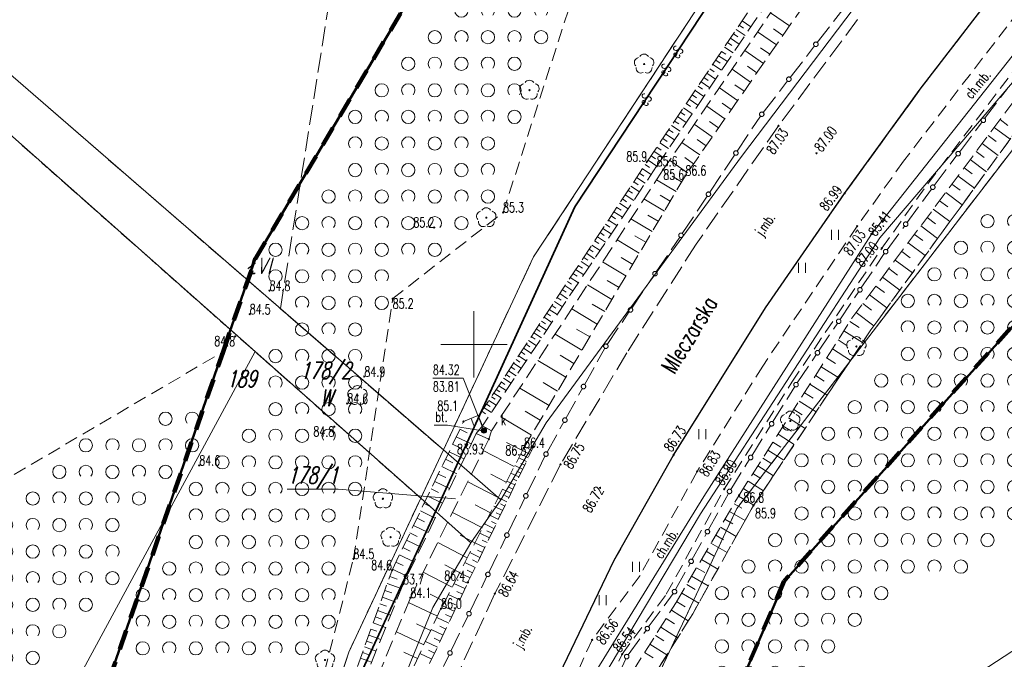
# Model space of a CAD drawing. Header units: metres. Extents: x 6593598 to 6594599, y 5883266 to 5884214.
# Tile 13 of 21: x 6594016 to 6594090, y 5883776 to 5883824. Entities that reach past the tile are written whole.
import ezdxf
from ezdxf.enums import TextEntityAlignment as Align

# ---------------------------------------------------------------- set-up
doc = ezdxf.new("R2010")
doc.units = ezdxf.units.M
doc.header["$MEASUREMENT"] = 0
for name, pattern in [('1', [0]), ('1_1', [0]), ('1_OTKC', [1.5, 1, -0.5]), ('1_OTKJ', [2, 1.5, -0.5]), ('1_OTKK', [0]), ('1_OTKU', [2, 1.5, -0.5]), ('1_OTRK', [1.75, 1.25, -0.5]), ('1_OTRKG', [1.75, 1.25, -0.5]), ('1_OTWM', [1, 0.5, -0.5]), ('1_OTZI', [1.5, 1, -0.5]), ('1_OTZK', [1.5, 1, -0.5]), ('1_OTZT', [1.5, 1, -0.5]), ('3_SUEP_A', [0]), ('3_SUGP', [0]), ('3_SUKP', [0]), ('3_SULO', [0]), ('4', [2.5, 1.5, -1]), ('GDE', [0]), ('GUK', [2, 1.5, -0.5])]:
    doc.linetypes.add(name, pattern=pattern)
doc.layers.get('0').update_dxf_attribs({"color": 250, "linetype": 'CONTINUOUS', "lineweight": 100})
for name, color, linetype, lineweight in [('BLOKADA_L_0', 7, '4', 100), ('Dzialki', 7, 'GDE', 18), ('Kontury', 3, 'GUK', 18), ('Numery_dzialek', 7, 'CONTINUOUS', 13), ('Numery_konturow', 3, 'CONTINUOUS', 13), ('OTK_E_T_0', 7, 'CONTINUOUS', 0), ('OTK_E_T_1', 7, 'CONTINUOUS', 0), ('OTK_E_T_3', 7, 'CONTINUOUS', 0), ('OTK_E_T_8', 7, 'CONTINUOUS', 25), ('OTK_L_0', 7, '1_OTKJ', 18), ('OTK_L_1', 7, '1_OTKK', 25), ('OTK_L_11', 7, 'CONTINUOUS', 18), ('OTK_L_2', 7, '1_OTKC', 18), ('OTK_L_4', 7, '1_OTKU', 18), ('OTR_L_1', 7, '1_OTRK', 18), ('OTR_T_0', 7, 'CONTINUOUS', 18), ('OTR_T_1', 7, 'CONTINUOUS', 18), ('OTW_L_3', 7, 'CONTINUOUS', 18), ('OTZ_L_1', 7, '1_OTZK', 18), ('OTZ_L_3', 7, '1_OTZT', 18), ('Podzial_sekcyjny_krzyze', 7, '1', 0), ('SUEP_E_T_0', 1, 'CONTINUOUS', 0), ('SUEP_L_0', 1, '3_SUEP_A', 18), ('SUL_L_1', 7, '3_SULO', 35), ('Zakres_eksportu', 7, 'CONTINUOUS', 50)]:
    doc.layers.add(name, color=color, linetype=linetype, lineweight=lineweight)
for name, color, linetype, lineweight, true_color in [('OTZ_T_0', 7, 'CONTINUOUS', 18, 0x008000), ('SUGP_L_0', 7, '3_SUGP', 18, 0xbfbf00), ('SUGR_T_0', 7, 'CONTINUOUS', 18, 0xbfbf00), ('SUK_E_T_5', 7, 'CONTINUOUS', 0, 0x803300), ('SUK_T_4', 7, 'CONTINUOUS', 18, 0x803300), ('SUKP_L_0', 7, '3_SUKP', 18, 0x803300), ('SUKR_T_0', 7, 'CONTINUOUS', 18, 0x803300)]:
    doc.layers.add(name, color=color, linetype=linetype, lineweight=lineweight, true_color=true_color)
doc.styles.get("Standard").update_dxf_attribs({"font": 'Simplex.SHX', "width": 0.75})

# ---------------------------------------------------------------- blocks, each defined once
blk = doc.blocks.new('2_OTRN')
at = {"linetype": 'Continuous'}
blk.add_circle((0, 0), 0.045, dxfattribs=at)
blk = doc.blocks.new('2_OTRS')
at = {"linetype": 'Continuous'}
blk.add_circle((0, 0), 0.045, dxfattribs=at)
blk = doc.blocks.new('2_OTZK')
at = {"linetype": 'Continuous'}
for centre in [(-1, 1), (1, -1)]:
    blk.add_circle(centre, 0.5, dxfattribs=at)
for centre, start, end in [((1, 1), 318.59038, 221.40962), ((-1, -1), 318.70311, 221.29689)]:
    blk.add_arc(centre, 0.5, start, end, dxfattribs=at)
blk = doc.blocks.new('2_OTZT')
at = {"linetype": 'Continuous'}
for p, q in [((-0.2625, -0.375), (-0.2625, 0.375)), ((0.2625, -0.375), (0.2625, 0.375))]:
    blk.add_line(p, q, dxfattribs=at)
blk = doc.blocks.new('2_OTZL')
at = {"linetype": 'Continuous'}
blk.add_circle((0, 0), 0.045, dxfattribs=at)
for centre, start, end in [((0, 0.375), 30.14012, 149.85988), ((-0.357, 0.116), 102.14447, 221.86002), ((0.357, 0.116), 318.13998, 77.85553), ((-0.22, -0.303), 174.14818, 293.85423), ((0.22, -0.303), 246.14577, 5.85182)]:
    blk.add_arc(centre, 0.375, start, end, dxfattribs=at)
blk = doc.blocks.new('4_SUPS')
at = {"linetype": 'Continuous'}
blk.add_circle((0, 0), 0.0625, dxfattribs=at)
blk = doc.blocks.new('4_SUKU')
at = {"linetype": 'Continuous'}
for radius in [0.2, 0.175, 0.15, 0.125, 0.1, 0.075, 0.05, 0.025, 0.00715]:
    blk.add_circle((0, 0), radius, dxfattribs=at)

msp = doc.modelspace()

# ---------------------------------------------------------------- linework, layer by layer
at = {"layer": 'BLOKADA_L_0', "linetype": '4'}
for p, q in [((6594167.12, 5883886.88), (6594073.37, 5883782.19)), ((6594033.53, 5883806.41), (6594066.34, 5883861.88)), ((6594031.111, 5883799.449), (6594033.53, 5883806.41)), ((6594007.74, 5883732.19), (6594031.111, 5883799.449)), ((6594073.37, 5883782.19), (6594054.62, 5883738.44))]:
    msp.add_line(p, q, dxfattribs=at)
at = {"layer": 'Dzialki'}
for p, q in [((6594047.7, 5883792.05), (6593985.34, 5883846.11)), ((6594070.15, 5883814.15), (6594088.93, 5883838.94)), ((6594070.48, 5883830.86), (6594054.49, 5883806.58)), ((6594033.52, 5883799.46), (6594003.96, 5883825.63)), ((6594091.83, 5883821.21), (6594080.57, 5883808.01)), ((6594069.81, 5883787.65), (6594091.65, 5883816.06)), ((6594055.44, 5883794.09), (6594070.15, 5883814.15)), ((6594080.57, 5883808.01), (6594067.07, 5883787.25)), ((6594054.49, 5883806.58), (6594047.7, 5883792.05)), ((6593984.65, 5883709.19), (6594033.52, 5883799.46)), ((6594033.52, 5883799.46), (6594046, 5883788.42)), ((6594052.02, 5883788.3), (6594055.44, 5883794.09)), ((6594047.7, 5883792.05), (6594046, 5883788.42)), ((6594052.02, 5883788.3), (6594047.7, 5883792.05)), ((6594046, 5883788.42), (6594040.58, 5883776.84)), ((6594049.78, 5883785.07), (6594046, 5883788.42)), ((6594049.78, 5883785.07), (6594052.02, 5883788.3)), ((6594067.07, 5883787.25), (6594058.71, 5883773.25)), ((6594059.41, 5883765.61), (6594069.81, 5883787.65)), ((6594046.91, 5883780.2), (6594049.78, 5883785.07)), ((6594040.98, 5883765.6), (6594046.91, 5883780.2)), ((6594040.58, 5883776.84), (6594027.47, 5883736.54))]:
    msp.add_line(p, q, dxfattribs=at)
at = {"layer": 'Kontury'}
for p, q in [((6594035.43, 5883802.69), (6594043.76, 5883855.03)), ((6594054.49, 5883806.58), (6594070.48, 5883830.86)), ((6594017.96, 5883817.83), (6594035.43, 5883802.69)), ((6594091.65, 5883816.06), (6594069.81, 5883787.65)), ((6594015.98, 5883814.98), (6594033.52, 5883799.46)), ((6594047.7, 5883792.05), (6594054.49, 5883806.58)), ((6594047.7, 5883792.05), (6594035.43, 5883802.69)), ((6594033.52, 5883799.46), (6594046, 5883788.42)), ((6594046, 5883788.42), (6594047.7, 5883792.05)), ((6594046, 5883788.42), (6594040.58, 5883776.84)), ((6594069.81, 5883787.65), (6594059.41, 5883765.61)), ((6594040.58, 5883776.84), (6594027.47, 5883736.54))]:
    msp.add_line(p, q, dxfattribs=at)
at = {"layer": 'Numery_dzialek', "linetype": 'Continuous'}
for p in [(6594035.945, 5883789.103), (6594048.62, 5883788.37)]:
    msp.add_line(p, (6594039.79, 5883789.103), dxfattribs=at)
at = {"layer": 'OTK_E_T_3', "linetype": 'Continuous', "lineweight": 0}
for p in [(6594047.012, 5883793.916), (6594050.504, 5883793.507)]:
    msp.add_line(p, (6594048.017, 5883793.92), dxfattribs=at)
at = {"layer": 'OTK_L_0', "linetype": '1_OTKJ'}
for p, q in [((6594083.62, 5883819.21), (6594089.82, 5883827.28)), ((6594078.9, 5883824.44), (6594072.94, 5883816.46)), ((6594077.92, 5883811.36), (6594083.62, 5883819.21)), ((6594072.94, 5883816.46), (6594066.73, 5883807.53)), ((6594071.95, 5883802.76), (6594077.92, 5883811.36)), ((6594066.73, 5883807.53), (6594061.52, 5883799.37)), ((6594065.03, 5883791.66), (6594071.95, 5883802.76)), ((6594061.52, 5883799.37), (6594056.52, 5883790.97)), ((6594060.57, 5883783.75), (6594065.03, 5883791.66)), ((6594056.52, 5883790.97), (6594051.58, 5883781.24)), ((6594055.76, 5883773.78), (6594060.57, 5883783.75)), ((6594051.58, 5883781.24), (6594046.56, 5883770.34))]:
    msp.add_line(p, q, dxfattribs=at)
at = {"layer": 'OTK_L_1', "linetype": '1_OTKK'}
for p, q in [((6594083.62, 5883819.21), (6594089.82, 5883827.28)), ((6594077.92, 5883811.36), (6594083.62, 5883819.21)), ((6594071.95, 5883802.76), (6594077.92, 5883811.36)), ((6594065.03, 5883791.66), (6594071.95, 5883802.76)), ((6594060.57, 5883783.75), (6594065.03, 5883791.66)), ((6594055.76, 5883773.78), (6594060.57, 5883783.75))]:
    msp.add_line(p, q, dxfattribs=at)
at = {"layer": 'OTK_L_11', "linetype": '1_OTKJ'}
for p, q in [((6594075.853, 5883822.716), (6594077.78, 5883825.208)), ((6594073.818, 5883820.085), (6594075.655, 5883822.46)), ((6594071.784, 5883817.454), (6594073.621, 5883819.83)), ((6594088.462, 5883816.99), (6594090.177, 5883819.258)), ((6594069.831, 5883814.55), (6594071.58, 5883817.17)), ((6594086.562, 5883814.478), (6594088.277, 5883816.746)), ((6594067.763, 5883811.451), (6594069.631, 5883814.249)), ((6594084.663, 5883811.966), (6594086.378, 5883814.234)), ((6594082.593, 5883809.143), (6594084.454, 5883811.685)), ((6594065.694, 5883808.351), (6594067.562, 5883811.15)), ((6594081.11, 5883807.117), (6594082.449, 5883808.946)), ((6594063.732, 5883805.454), (6594065.499, 5883808.061)), ((6594079.148, 5883804.219), (6594080.909, 5883806.831)), ((6594061.883, 5883802.727), (6594063.552, 5883805.189)), ((6594077.551, 5883801.85), (6594078.993, 5883803.989)), ((6594060.035, 5883800.001), (6594061.704, 5883802.462)), ((6594075.953, 5883799.48), (6594077.395, 5883801.62)), ((6594058.323, 5883796.949), (6594059.853, 5883799.703)), ((6594074.355, 5883797.111), (6594075.798, 5883799.25)), ((6594056.918, 5883794.419), (6594058.187, 5883796.703)), ((6594072.499, 5883794.144), (6594074.165, 5883796.817)), ((6594055.513, 5883791.889), (6594056.781, 5883794.173)), ((6594070.919, 5883791.609), (6594072.345, 5883793.898)), ((6594053.982, 5883788.741), (6594055.352, 5883791.578)), ((6594069.34, 5883789.074), (6594070.766, 5883791.363)), ((6594067.647, 5883786.011), (6594069.163, 5883788.772)), ((6594052.554, 5883785.785), (6594053.843, 5883788.454)), ((6594066.42, 5883783.775), (6594067.528, 5883785.794)), ((6594051.126, 5883782.829), (6594052.415, 5883785.498)), ((6594065.192, 5883781.539), (6594066.3, 5883783.558)), ((6594049.698, 5883779.872), (6594050.987, 5883782.541)), ((6594063.136, 5883778.708), (6594065.003, 5883781.245)), ((6594048.27, 5883776.916), (6594049.559, 5883779.585)), ((6594061.611, 5883776.637), (6594062.988, 5883778.507)), ((6594046.842, 5883773.959), (6594048.131, 5883776.629)), ((6594060.116, 5883773.476), (6594061.435, 5883776.337))]:
    msp.add_line(p, q, dxfattribs=at)
for centre in [(6594075.754, 5883822.588), (6594073.72, 5883819.957), (6594071.68, 5883817.32), (6594071.68, 5883817.32), (6594088.37, 5883816.868), (6594069.731, 5883814.4), (6594086.47, 5883814.356), (6594084.56, 5883811.83), (6594084.56, 5883811.83), (6594067.662, 5883811.3), (6594082.521, 5883809.045), (6594065.6, 5883808.21), (6594065.6, 5883808.21), (6594081.01, 5883806.98), (6594081.01, 5883806.98), (6594063.642, 5883805.321), (6594079.071, 5883804.104), (6594061.794, 5883802.595), (6594077.473, 5883801.735), (6594059.94, 5883799.86), (6594059.94, 5883799.86), (6594075.875, 5883799.365), (6594058.255, 5883796.826), (6594074.26, 5883796.97), (6594074.26, 5883796.97), (6594056.85, 5883794.296), (6594072.422, 5883794.021), (6594055.43, 5883791.74), (6594055.43, 5883791.74), (6594070.843, 5883791.486), (6594053.912, 5883788.598), (6594069.25, 5883788.93), (6594069.25, 5883788.93), (6594052.484, 5883785.641), (6594067.588, 5883785.902), (6594066.36, 5883783.666), (6594051.056, 5883782.685), (6594065.11, 5883781.39), (6594065.11, 5883781.39), (6594049.628, 5883779.729), (6594063.062, 5883778.608), (6594048.2, 5883776.772), (6594061.51, 5883776.5), (6594061.51, 5883776.5)]:
    msp.add_circle(centre, 0.17, dxfattribs=at)
at = {"layer": 'OTK_L_2', "linetype": '1_OTKC'}
for p, q in [((6594091.96, 5883826.29), (6594082.36, 5883813.79)), ((6594084.18, 5883812.09), (6594093.94, 5883824.9)), ((6594082.36, 5883813.79), (6594078.86, 5883808.89)), ((6594080.72, 5883807.23), (6594084.18, 5883812.09)), ((6594078.86, 5883808.89), (6594071.75, 5883798.37)), ((6594073.95, 5883797.16), (6594080.72, 5883807.23)), ((6594071.75, 5883798.37), (6594066.82, 5883790.44)), ((6594068.85, 5883789.09), (6594073.95, 5883797.16)), ((6594066.82, 5883790.44), (6594062.51, 5883782.61)), ((6594064.49, 5883781.2), (6594068.85, 5883789.09)), ((6594062.51, 5883782.61), (6594058.9, 5883777.76)), ((6594061.16, 5883776.68), (6594064.49, 5883781.2)), ((6594058.9, 5883777.76), (6594055.4, 5883770.05)), ((6594057.8, 5883769.34), (6594061.16, 5883776.68))]:
    msp.add_line(p, q, dxfattribs=at)
at = {"layer": 'OTK_L_4', "linetype": '1_OTKU'}
for p, q in [((6594050.18, 5883793.29), (6594050.64, 5883793.86)), ((6594050.64, 5883793.86), (6594051.33, 5883793.49)), ((6594051.13, 5883792.87), (6594050.18, 5883793.29)), ((6594051.33, 5883793.49), (6594051.13, 5883792.87))]:
    msp.add_line(p, q, dxfattribs=at)
at = {"layer": 'OTR_L_1', "linetype": '1_OTRKG'}
for p, q in [((6594063.05, 5883813.76), (6594072.78, 5883828.16)), ((6594078.47, 5883801.97), (6594096.67, 5883826.37)), ((6594074.93, 5883825.64), (6594065.93, 5883812.71)), ((6594050.41, 5883794.69), (6594063.05, 5883813.76)), ((6594065.93, 5883812.71), (6594053.77, 5883792.22)), ((6594069.97, 5883788.64), (6594078.47, 5883801.97)), ((6594043.84, 5883783.01), (6594049.22, 5883794.19)), ((6594049.55, 5883782.09), (6594054.49, 5883792.3)), ((6594053.77, 5883792.22), (6594047.52, 5883780.11)), ((6594065.23, 5883780.57), (6594069.97, 5883788.64)), ((6594039.45, 5883770.81), (6594043.84, 5883783.01)), ((6594044.43, 5883771.22), (6594049.55, 5883782.09)), ((6594061.01, 5883773.87), (6594065.23, 5883780.57)), ((6594047.52, 5883780.11), (6594042.77, 5883770.06))]:
    msp.add_line(p, q, dxfattribs=at)
at = {"layer": 'OTR_L_1', "linetype": '1_OTRK'}
for p, q in [((6594073.29, 5883827.5), (6594063.76, 5883813.4)), ((6594073.76, 5883827.02), (6594064.26, 5883813.15)), ((6594097.67, 5883825.42), (6594079.9, 5883801.1)), ((6594063.76, 5883813.4), (6594050.64, 5883793.86)), ((6594064.26, 5883813.15), (6594051.33, 5883793.49)), ((6594079.9, 5883801.1), (6594071.05, 5883787.86)), ((6594049.22, 5883794.19), (6594050.41, 5883794.69)), ((6594050.64, 5883793.86), (6594050.18, 5883793.29)), ((6594050.18, 5883793.29), (6594044.67, 5883781.95)), ((6594051.33, 5883793.49), (6594051.13, 5883792.87)), ((6594051.13, 5883792.87), (6594045.22, 5883780.93)), ((6594054.49, 5883792.3), (6594053.77, 5883792.22)), ((6594053.77, 5883792.22), (6594047.52, 5883780.11)), ((6594071.05, 5883787.86), (6594066.48, 5883779.73)), ((6594044.67, 5883781.95), (6594040.07, 5883770.59)), ((6594045.22, 5883780.93), (6594040.97, 5883770.68)), ((6594047.52, 5883780.11), (6594042.77, 5883770.06)), ((6594066.48, 5883779.73), (6594062.46, 5883773.33))]:
    msp.add_line(p, q, dxfattribs=at)
at = {"layer": 'OTR_L_1', "linetype": '1_1'}
for p, q in [((6594073.764, 5883823.964), (6594072.344, 5883824.953)), ((6594070.204, 5883824.348), (6594070.86, 5883823.904)), ((6594069.761, 5883823.692), (6594070.417, 5883823.249)), ((6594069.982, 5883824.02), (6594070.31, 5883823.798)), ((6594072.777, 5883822.547), (6594071.368, 5883823.528)), ((6594073.27, 5883823.255), (6594072.562, 5883823.747)), ((6594069.096, 5883822.708), (6594069.424, 5883822.487)), ((6594069.318, 5883823.036), (6594069.973, 5883822.593)), ((6594069.539, 5883823.364), (6594069.867, 5883823.142)), ((6594068.653, 5883822.053), (6594068.981, 5883821.831)), ((6594068.875, 5883822.381), (6594069.53, 5883821.938)), ((6594071.798, 5883821.141), (6594070.4, 5883822.114)), ((6594072.287, 5883821.843), (6594071.585, 5883822.331)), ((6594068.21, 5883821.397), (6594068.538, 5883821.176)), ((6594068.432, 5883821.725), (6594069.087, 5883821.282)), ((6594067.546, 5883820.414), (6594068.202, 5883819.971)), ((6594067.768, 5883820.742), (6594068.095, 5883820.521)), ((6594067.989, 5883821.07), (6594068.644, 5883820.627)), ((6594070.827, 5883819.745), (6594069.439, 5883820.711)), ((6594071.312, 5883820.442), (6594070.615, 5883820.927)), ((6594067.103, 5883819.759), (6594067.759, 5883819.316)), ((6594067.325, 5883820.087), (6594067.652, 5883819.865)), ((6594066.661, 5883819.104), (6594067.316, 5883818.661)), ((6594066.882, 5883819.431), (6594067.21, 5883819.21)), ((6594069.863, 5883818.36), (6594068.485, 5883819.319)), ((6594070.344, 5883819.051), (6594069.652, 5883819.532)), ((6594066.218, 5883818.449), (6594066.873, 5883818.006)), ((6594066.439, 5883818.776), (6594066.767, 5883818.555)), ((6594065.554, 5883817.466), (6594065.882, 5883817.245)), ((6594065.776, 5883817.794), (6594066.431, 5883817.351)), ((6594065.997, 5883818.121), (6594066.324, 5883817.9)), ((6594068.906, 5883816.985), (6594067.538, 5883817.937)), ((6594069.383, 5883817.671), (6594068.697, 5883818.149)), ((6594065.112, 5883816.811), (6594065.439, 5883816.59)), ((6594065.333, 5883817.139), (6594065.988, 5883816.696)), ((6594068.43, 5883816.301), (6594067.749, 5883816.775)), ((6594089.624, 5883816.924), (6594090.219, 5883816.48)), ((6594064.669, 5883816.157), (6594064.997, 5883815.935)), ((6594064.891, 5883816.484), (6594065.545, 5883816.042)), ((6594067.956, 5883815.62), (6594066.599, 5883816.565)), ((6594089.178, 5883816.326), (6594090.374, 5883815.435)), ((6594064.227, 5883815.502), (6594064.554, 5883815.281)), ((6594064.448, 5883815.829), (6594065.103, 5883815.387)), ((6594067.484, 5883814.942), (6594066.808, 5883815.412)), ((6594088.73, 5883815.726), (6594089.331, 5883815.278)), ((6594063.564, 5883814.52), (6594064.218, 5883814.078)), ((6594063.785, 5883814.847), (6594064.112, 5883814.626)), ((6594064.006, 5883815.175), (6594064.66, 5883814.732)), ((6594067.013, 5883814.266), (6594065.666, 5883815.203)), ((6594087.828, 5883814.515), (6594088.434, 5883814.063)), ((6594088.28, 5883815.122), (6594089.487, 5883814.221)), ((6594063.121, 5883813.866), (6594063.776, 5883813.423)), ((6594063.342, 5883814.193), (6594063.67, 5883813.972)), ((6594066.078, 5883812.922), (6594064.741, 5883813.852)), ((6594066.544, 5883813.593), (6594065.874, 5883814.06)), ((6594087.373, 5883813.906), (6594088.592, 5883812.996)), ((6594062.685, 5883813.21), (6594063.341, 5883812.776)), ((6594062.903, 5883813.538), (6594063.231, 5883813.32)), ((6594086.916, 5883813.293), (6594087.528, 5883812.836)), ((6594062.253, 5883812.558), (6594062.904, 5883812.126)), ((6594062.469, 5883812.883), (6594062.796, 5883812.667)), ((6594065.222, 5883811.516), (6594063.757, 5883812.385)), ((6594065.646, 5883812.232), (6594064.931, 5883812.657)), ((6594086.456, 5883812.677), (6594087.688, 5883811.759)), ((6594061.609, 5883811.586), (6594061.932, 5883811.372)), ((6594061.823, 5883811.909), (6594062.471, 5883811.48)), ((6594062.038, 5883812.233), (6594062.362, 5883812.018)), ((6594085.995, 5883812.058), (6594086.614, 5883811.597)), ((6594061.183, 5883810.943), (6594061.504, 5883810.731)), ((6594061.396, 5883811.264), (6594062.04, 5883810.838)), ((6594064.342, 5883810.035), (6594062.809, 5883810.945)), ((6594064.787, 5883810.784), (6594064.038, 5883811.229)), ((6594085.065, 5883810.812), (6594085.69, 5883810.345)), ((6594085.531, 5883811.436), (6594086.775, 5883810.509)), ((6594060.76, 5883810.304), (6594061.079, 5883810.093)), ((6594060.971, 5883810.623), (6594061.611, 5883810.199)), ((6594084.596, 5883810.184), (6594085.853, 5883809.247)), ((6594060.129, 5883809.353), (6594060.761, 5883808.934)), ((6594060.339, 5883809.669), (6594060.656, 5883809.459)), ((6594060.549, 5883809.986), (6594061.185, 5883809.565)), ((6594063.422, 5883808.484), (6594061.818, 5883809.436)), ((6594063.888, 5883809.268), (6594063.103, 5883809.734)), ((6594084.126, 5883809.552), (6594084.757, 5883809.082)), ((6594059.712, 5883808.724), (6594060.34, 5883808.307)), ((6594059.92, 5883809.038), (6594060.235, 5883808.829)), ((6594083.653, 5883808.918), (6594084.921, 5883807.972)), ((6594059.297, 5883808.098), (6594059.922, 5883807.684)), ((6594059.504, 5883808.41), (6594059.817, 5883808.203)), ((6594062.459, 5883806.861), (6594060.779, 5883807.858)), ((6594062.946, 5883807.682), (6594062.125, 5883808.169)), ((6594083.177, 5883808.281), (6594083.815, 5883807.805)), ((6594058.68, 5883807.166), (6594058.989, 5883806.961)), ((6594058.885, 5883807.476), (6594059.506, 5883807.064)), ((6594059.091, 5883807.786), (6594059.402, 5883807.58)), ((6594082.699, 5883807.64), (6594083.98, 5883806.685)), ((6594058.271, 5883806.55), (6594058.579, 5883806.346)), ((6594058.475, 5883806.858), (6594059.092, 5883806.448)), ((6594061.961, 5883806.021), (6594061.101, 5883806.531)), ((6594081.737, 5883806.349), (6594083.031, 5883805.384)), ((6594082.219, 5883806.996), (6594082.863, 5883806.516)), ((6594057.662, 5883805.632), (6594058.273, 5883805.227)), ((6594057.865, 5883805.937), (6594058.171, 5883805.734)), ((6594058.067, 5883806.243), (6594058.681, 5883805.836)), ((6594061.451, 5883805.162), (6594059.693, 5883806.206)), ((6594081.252, 5883805.699), (6594081.902, 5883805.214)), ((6594057.26, 5883805.024), (6594057.866, 5883804.622)), ((6594057.461, 5883805.328), (6594057.765, 5883805.126)), ((6594080.764, 5883805.046), (6594082.071, 5883804.071)), ((6594056.66, 5883804.12), (6594056.961, 5883803.921)), ((6594056.86, 5883804.421), (6594057.463, 5883804.021)), ((6594057.059, 5883804.722), (6594057.362, 5883804.522)), ((6594060.395, 5883803.384), (6594058.555, 5883804.476)), ((6594060.929, 5883804.283), (6594060.03, 5883804.817)), ((6594080.275, 5883804.389), (6594080.931, 5883803.9)), ((6594056.264, 5883803.522), (6594056.563, 5883803.324)), ((6594056.462, 5883803.82), (6594057.061, 5883803.423)), ((6594079.783, 5883803.73), (6594081.102, 5883802.745)), ((6594055.673, 5883802.631), (6594056.266, 5883802.238)), ((6594055.87, 5883802.927), (6594056.167, 5883802.73)), ((6594056.066, 5883803.224), (6594056.662, 5883802.829)), ((6594059.291, 5883801.523), (6594057.365, 5883802.666)), ((6594059.849, 5883802.464), (6594058.908, 5883803.023)), ((6594079.288, 5883803.067), (6594079.951, 5883802.572)), ((6594055.283, 5883802.041), (6594055.871, 5883801.651)), ((6594055.478, 5883802.336), (6594055.773, 5883802.14)), ((6594078.791, 5883802.4), (6594080.124, 5883801.406)), ((6594054.701, 5883801.163), (6594054.992, 5883800.97)), ((6594054.894, 5883801.455), (6594055.479, 5883801.067)), ((6594055.088, 5883801.748), (6594055.381, 5883801.553)), ((6594058.719, 5883800.56), (6594057.734, 5883801.144)), ((6594078.311, 5883801.72), (6594079.013, 5883801.272)), ((6594054.316, 5883800.583), (6594054.606, 5883800.39)), ((6594054.508, 5883800.873), (6594055.09, 5883800.487)), ((6594058.135, 5883799.574), (6594056.118, 5883800.771)), ((6594077.867, 5883801.025), (6594079.257, 5883800.139)), ((6594053.742, 5883799.718), (6594054.317, 5883799.337)), ((6594053.933, 5883800.005), (6594054.221, 5883799.814)), ((6594054.124, 5883800.293), (6594054.702, 5883799.91)), ((6594076.995, 5883799.657), (6594078.356, 5883798.79)), ((6594077.429, 5883800.337), (6594078.117, 5883799.899)), ((6594053.363, 5883799.145), (6594053.935, 5883798.767)), ((6594053.553, 5883799.431), (6594053.839, 5883799.241)), ((6594057.536, 5883798.566), (6594056.505, 5883799.178)), ((6594076.566, 5883798.984), (6594077.239, 5883798.555)), ((6594052.798, 5883798.293), (6594053.082, 5883798.106)), ((6594052.986, 5883798.577), (6594053.554, 5883798.2)), ((6594053.174, 5883798.861), (6594053.459, 5883798.672)), ((6594056.924, 5883797.535), (6594054.814, 5883798.787)), ((6594076.141, 5883798.318), (6594077.473, 5883797.469)), ((6594052.239, 5883797.449), (6594052.8, 5883797.077)), ((6594052.425, 5883797.73), (6594052.706, 5883797.543)), ((6594052.611, 5883798.011), (6594053.176, 5883797.637)), ((6594075.721, 5883797.66), (6594076.38, 5883797.24)), ((6594051.868, 5883796.89), (6594052.426, 5883796.52)), ((6594052.053, 5883797.169), (6594052.333, 5883796.984)), ((6594055.657, 5883795.4), (6594053.449, 5883796.711)), ((6594056.298, 5883796.48), (6594055.219, 5883797.121)), ((6594075.306, 5883797.008), (6594076.609, 5883796.177)), ((6594051.317, 5883796.058), (6594051.593, 5883795.875)), ((6594051.5, 5883796.335), (6594052.055, 5883795.967)), ((6594051.684, 5883796.612), (6594051.962, 5883796.428)), ((6594074.895, 5883796.363), (6594075.54, 5883795.952)), ((6594050.77, 5883795.234), (6594051.318, 5883794.87)), ((6594050.952, 5883795.508), (6594051.227, 5883795.326)), ((6594051.134, 5883795.783), (6594051.686, 5883795.417)), ((6594074.488, 5883795.725), (6594075.764, 5883794.912)), ((6594050.318, 5883794.652), (6594050.647, 5883793.87)), ((6594050.589, 5883794.96), (6594050.863, 5883794.779)), ((6594054.331, 5883793.166), (6594052.019, 5883794.538)), ((6594055.002, 5883794.296), (6594053.872, 5883794.967)), ((6594073.688, 5883794.47), (6594074.936, 5883793.674)), ((6594074.086, 5883795.094), (6594074.717, 5883794.692)), ((6594049.213, 5883794.175), (6594049.253, 5883794.156)), ((6594049.783, 5883794.427), (6594050.008, 5883793.891)), ((6594073.294, 5883793.852), (6594073.911, 5883793.459)), ((6594048.669, 5883793.046), (6594049.797, 5883792.503)), ((6594048.941, 5883793.61), (6594049.506, 5883793.338)), ((6594072.904, 5883793.241), (6594074.126, 5883792.462)), ((6594048.398, 5883792.483), (6594048.961, 5883792.212)), ((6594053.658, 5883792.003), (6594052.455, 5883792.624)), ((6594072.519, 5883792.637), (6594073.123, 5883792.251)), ((6594048.128, 5883791.921), (6594049.252, 5883791.38)), ((6594053.037, 5883790.8), (6594050.702, 5883792.005)), ((6594054.223, 5883791.748), (6594053.666, 5883792.018)), ((6594054.088, 5883791.469), (6594053.806, 5883791.606)), ((6594054.356, 5883792.024), (6594054.08, 5883792.158)), ((6594072.137, 5883792.039), (6594073.333, 5883791.276)), ((6594047.589, 5883790.8), (6594048.708, 5883790.261)), ((6594047.858, 5883791.36), (6594048.419, 5883791.09)), ((6594053.673, 5883790.611), (6594053.086, 5883790.895)), ((6594053.951, 5883791.187), (6594053.38, 5883791.464)), ((6594053.813, 5883790.901), (6594053.524, 5883791.041)), ((6594071.387, 5883790.862), (6594072.558, 5883790.115)), ((6594071.76, 5883791.447), (6594072.352, 5883791.07)), ((6594047.32, 5883790.241), (6594047.879, 5883789.972)), ((6594052.434, 5883789.632), (6594051.277, 5883790.229)), ((6594053.387, 5883790.021), (6594052.785, 5883790.312)), ((6594053.531, 5883790.318), (6594053.234, 5883790.462)), ((6594071.017, 5883790.283), (6594071.597, 5883789.913)), ((6594047.051, 5883789.683), (6594048.167, 5883789.147)), ((6594051.837, 5883788.474), (6594049.541, 5883789.659)), ((6594053.094, 5883789.415), (6594052.477, 5883789.714)), ((6594053.242, 5883789.72), (6594052.937, 5883789.868)), ((6594070.652, 5883789.71), (6594071.798, 5883788.979)), ((6594046.516, 5883788.571), (6594047.627, 5883788.036)), ((6594046.783, 5883789.127), (6594047.34, 5883788.859)), ((6594052.793, 5883788.794), (6594052.16, 5883789.1)), ((6594052.64, 5883788.477), (6594052.319, 5883788.632)), ((6594052.945, 5883789.106), (6594052.632, 5883789.258)), ((6594069.935, 5883788.581), (6594071.082, 5883787.908)), ((6594070.291, 5883789.143), (6594070.858, 5883788.781)), ((6594046.249, 5883788.017), (6594046.804, 5883787.75)), ((6594051.244, 5883787.326), (6594050.106, 5883787.914)), ((6594052.168, 5883787.502), (6594051.501, 5883787.824)), ((6594052.485, 5883788.156), (6594051.835, 5883788.47)), ((6594052.328, 5883787.831), (6594051.998, 5883787.99)), ((6594069.597, 5883788.004), (6594070.173, 5883787.665)), ((6594045.983, 5883787.463), (6594047.09, 5883786.93)), ((6594050.657, 5883786.188), (6594048.399, 5883787.353)), ((6594051.844, 5883786.83), (6594051.159, 5883787.161)), ((6594052.007, 5883787.168), (6594051.669, 5883787.332)), ((6594069.255, 5883787.422), (6594070.419, 5883786.738)), ((6594045.452, 5883786.359), (6594046.555, 5883785.829)), ((6594045.717, 5883786.911), (6594046.27, 5883786.645)), ((6594051.51, 5883786.142), (6594050.808, 5883786.481)), ((6594051.678, 5883786.488), (6594051.331, 5883786.656)), ((6594068.909, 5883786.834), (6594069.497, 5883786.489)), ((6594045.187, 5883785.809), (6594045.737, 5883785.544)), ((6594050.074, 5883785.059), (6594048.955, 5883785.637)), ((6594051.168, 5883785.435), (6594050.448, 5883785.784)), ((6594051.341, 5883785.791), (6594050.985, 5883785.963)), ((6594068.209, 5883785.641), (6594068.808, 5883785.289)), ((6594068.561, 5883786.24), (6594069.748, 5883785.543)), ((6594044.922, 5883785.26), (6594046.021, 5883784.731)), ((6594049.497, 5883783.94), (6594047.277, 5883785.085)), ((6594050.818, 5883784.71), (6594050.079, 5883785.068)), ((6594050.994, 5883785.075), (6594050.629, 5883785.251)), ((6594067.853, 5883785.036), (6594069.063, 5883784.326)), ((6594044.395, 5883784.164), (6594045.49, 5883783.637)), ((6594044.659, 5883784.711), (6594045.207, 5883784.447)), ((6594050.458, 5883783.966), (6594049.7, 5883784.333)), ((6594050.639, 5883784.341), (6594050.265, 5883784.522)), ((6594067.495, 5883784.426), (6594068.105, 5883784.067)), ((6594044.132, 5883783.618), (6594044.679, 5883783.355)), ((6594048.924, 5883782.83), (6594047.823, 5883783.398)), ((6594050.089, 5883783.203), (6594049.311, 5883783.58)), ((6594050.274, 5883783.587), (6594049.89, 5883783.773)), ((6594067.132, 5883783.809), (6594068.366, 5883783.085)), ((6594043.87, 5883783.073), (6594044.96, 5883782.548)), ((6594048.356, 5883781.729), (6594046.173, 5883782.856)), ((6594049.71, 5883782.42), (6594048.912, 5883782.806)), ((6594049.9, 5883782.814), (6594049.506, 5883783.005)), ((6594066.767, 5883783.186), (6594067.389, 5883782.821)), ((6594043.476, 5883781.999), (6594044.536, 5883781.618)), ((6594043.667, 5883782.529), (6594044.213, 5883782.332)), ((6594049.326, 5883781.614), (6594048.498, 5883782.004)), ((6594049.517, 5883782.021), (6594049.111, 5883782.212)), ((6594066.025, 5883781.923), (6594066.659, 5883781.551)), ((6594066.398, 5883782.558), (6594067.655, 5883781.82)), ((6594043.289, 5883781.48), (6594043.809, 5883781.293)), ((6594047.793, 5883780.638), (6594046.71, 5883781.196)), ((6594048.932, 5883780.778), (6594048.074, 5883781.183)), ((6594049.131, 5883781.2), (6594048.709, 5883781.398)), ((6594065.649, 5883781.283), (6594066.93, 5883780.53)), ((6594042.926, 5883780.471), (6594043.426, 5883780.291)), ((6594043.106, 5883780.97), (6594044.125, 5883780.604)), ((6594047.254, 5883779.546), (6594045.073, 5883780.577)), ((6594048.73, 5883780.349), (6594048.293, 5883780.555)), ((6594065.269, 5883780.636), (6594065.916, 5883780.256)), ((6594042.75, 5883779.981), (6594043.73, 5883779.628)), ((6594048.524, 5883779.912), (6594047.634, 5883780.331)), ((6594048.314, 5883779.467), (6594047.865, 5883779.679)), ((6594064.869, 5883779.998), (6594066.144, 5883779.195)), ((6594042.408, 5883779.029), (6594043.35, 5883778.69)), ((6594042.577, 5883779.5), (6594043.058, 5883779.327)), ((6594046.738, 5883778.456), (6594045.675, 5883778.959)), ((6594048.103, 5883779.018), (6594047.204, 5883779.441)), ((6594064.468, 5883779.36), (6594065.105, 5883778.958)), ((6594042.241, 5883778.567), (6594042.703, 5883778.401)), ((6594046.236, 5883777.393), (6594044.16, 5883778.374)), ((6594047.679, 5883778.118), (6594046.779, 5883778.542)), ((6594047.891, 5883778.568), (6594047.441, 5883778.78)), ((6594064.066, 5883778.722), (6594065.342, 5883777.918)), ((6594041.918, 5883777.669), (6594042.363, 5883777.509)), ((6594042.078, 5883778.114), (6594042.985, 5883777.788)), ((6594047.255, 5883777.218), (6594046.354, 5883777.643)), ((6594047.467, 5883777.668), (6594047.017, 5883777.88)), ((6594063.262, 5883777.445), (6594064.539, 5883776.64)), ((6594063.664, 5883778.084), (6594064.302, 5883777.682)), ((6594041.608, 5883776.806), (6594042.035, 5883776.652)), ((6594041.761, 5883777.233), (6594042.633, 5883776.92)), ((6594045.745, 5883776.355), (6594044.733, 5883776.833)), ((6594046.83, 5883776.316), (6594045.928, 5883776.741)), ((6594047.043, 5883776.767), (6594046.592, 5883776.98)), ((6594062.859, 5883776.806), (6594063.498, 5883776.403)), ((6594041.457, 5883776.387), (6594042.295, 5883776.085))]:
    msp.add_line(p, q, dxfattribs=at)
msp.add_point((6594054.49, 5883792.3), dxfattribs=at)
at = {"layer": 'OTW_L_3', "linetype": '1_OTWM'}
for p, q in [((6594017.963, 5883817.831), (6594035.435, 5883802.685)), ((6594033.549, 5883799.431), (6594015.983, 5883814.978)), ((6594035.435, 5883802.685), (6594047.7, 5883792.05)), ((6594046, 5883788.42), (6594033.549, 5883799.431)), ((6594047.7, 5883792.05), (6594046, 5883788.42))]:
    msp.add_line(p, q, dxfattribs=at)
at = {"layer": 'OTZ_L_1', "linetype": '1_OTZK'}
for p, q in [((6594066.34, 5883861.88), (6594033.53, 5883806.41)), ((6594052.2, 5883809.93), (6594059.98, 5883834.04)), ((6594079.9, 5883801.1), (6594097.67, 5883825.42)), ((6594043.89, 5883803.44), (6594052.2, 5883809.93)), ((6594033.53, 5883806.41), (6594031.111, 5883799.449)), ((6594040.93, 5883783.85), (6594043.89, 5883803.44)), ((6594071.05, 5883787.86), (6594079.9, 5883801.1)), ((6593930.02, 5883740.03), (6594031.111, 5883799.449)), ((6594066.48, 5883779.73), (6594071.05, 5883787.86)), ((6594036.88, 5883768.11), (6594040.93, 5883783.85)), ((6594062.46, 5883773.33), (6594066.48, 5883779.73))]:
    msp.add_line(p, q, dxfattribs=at)
at = {"layer": 'OTZ_L_3', "linetype": '1_OTZI'}
for p, q in [((6594083.62, 5883819.21), (6594089.82, 5883827.28)), ((6594091.96, 5883826.29), (6594082.36, 5883813.79)), ((6594077.92, 5883811.36), (6594083.62, 5883819.21)), ((6594082.36, 5883813.79), (6594078.86, 5883808.89)), ((6594071.95, 5883802.76), (6594077.92, 5883811.36)), ((6594078.86, 5883808.89), (6594071.75, 5883798.37)), ((6594065.03, 5883791.66), (6594071.95, 5883802.76)), ((6594071.75, 5883798.37), (6594066.82, 5883790.44)), ((6594060.57, 5883783.75), (6594065.03, 5883791.66)), ((6594066.82, 5883790.44), (6594062.51, 5883782.61)), ((6594055.76, 5883773.78), (6594060.57, 5883783.75)), ((6594062.51, 5883782.61), (6594058.9, 5883777.76)), ((6594058.9, 5883777.76), (6594055.4, 5883770.05))]:
    msp.add_line(p, q, dxfattribs=at)
at = {"layer": 'Podzial_sekcyjny_krzyze'}
for p, q in [((6594050, 5883797.5), (6594050, 5883802.5)), ((6594047.5, 5883800), (6594052.5, 5883800))]:
    msp.add_line(p, q, dxfattribs=at)
at = {"layer": 'SUEP_L_0', "linetype": '3_SUEP_A'}
for p, q in [((6594057.59, 5883810.36), (6594070.65, 5883830.13)), ((6594047.75, 5883788.83), (6594057.59, 5883810.36)), ((6594041.64, 5883775.55), (6594047.75, 5883788.83))]:
    msp.add_line(p, q, dxfattribs=at)
at = {"layer": 'SUGP_L_0', "linetype": '3_SUGP'}
for p, q in [((6594079.949, 5883808.305), (6594090.548, 5883821.689)), ((6594067.312, 5883788.559), (6594079.949, 5883808.305)), ((6594058.522, 5883774.329), (6594067.312, 5883788.559))]:
    msp.add_line(p, q, dxfattribs=at)
at = {"layer": 'SUKP_L_0', "linetype": '3_SUKP'}
msp.add_line((6594093.934, 5883779.116), (6594087.707, 5883775.042), dxfattribs=at)
at = {"layer": 'SUKR_T_0', "linetype": 'Continuous', "lineweight": 0}
for p in [(6594046.909, 5883797.452), (6594050.76, 5883793.52)]:
    msp.add_line(p, (6594049.189, 5883797.452), dxfattribs=at)
at = {"layer": 'SUL_L_1', "linetype": '3_SULO'}
for p, q in [((6594057.59, 5883810.36), (6594070.65, 5883830.13)), ((6594047.75, 5883788.83), (6594057.59, 5883810.36)), ((6594041.64, 5883775.55), (6594047.75, 5883788.83))]:
    msp.add_line(p, q, dxfattribs=at)
at = {"layer": 'Zakres_eksportu', "linetype": 'Continuous'}
for p, q in [((6594167.128, 5883886.874), (6594073.379, 5883782.185)), ((6594033.521, 5883806.414), (6594066.332, 5883861.886)), ((6594031.102, 5883799.452), (6594033.521, 5883806.414)), ((6594007.73, 5883732.193), (6594031.102, 5883799.452)), ((6594073.379, 5883782.185), (6594054.63, 5883738.437))]:
    msp.add_line(p, q, dxfattribs=at)

# ---------------------------------------------------------------- block references
at = {"layer": 'OTR_T_0'}
for p in [(6594072.94, 5883816.46), (6594075.8, 5883814.38), (6594077.92, 5883811.36), (6594078.86, 5883808.89), (6594080.72, 5883807.23), (6594051.13, 5883792.87), (6594065.03, 5883791.66), (6594056.52, 5883790.97), (6594066.82, 5883790.44), (6594059.5, 5883789.2), (6594068.85, 5883789.09), (6594051.58, 5883781.24), (6594058.9, 5883777.76), (6594061.16, 5883776.68)]:
    msp.add_blockref('2_OTRS', p, dxfattribs=at)
at = {"layer": 'OTR_T_1'}
for p in [(6594063.05, 5883813.76), (6594063.76, 5883813.4), (6594064.26, 5883813.15), (6594065.93, 5883812.71), (6594052.2, 5883809.93), (6594047.02, 5883808.8), (6594043.89, 5883803.44), (6594049.22, 5883794.19), (6594053.77, 5883792.22), (6594054.49, 5883792.3), (6594069.97, 5883788.64), (6594071.05, 5883787.86), (6594040.93, 5883783.85), (6594043.84, 5883783.01), (6594044.67, 5883781.95), (6594049.55, 5883782.09), (6594045.22, 5883780.93), (6594047.52, 5883780.11)]:
    msp.add_blockref('2_OTRN', p, dxfattribs=at)
for p, rotation in [((6594034.605, 5883804.044), 359.2010345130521), ((6594033.116, 5883802.275), 359.2010345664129), ((6594032.029, 5883800.6), 359.2010346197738), ((6594041.748, 5883797.577), 359.201034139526), ((6594040.457, 5883795.552), 359.2010341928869), ((6594039.492, 5883793.803), 359.2010341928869), ((6594029.314, 5883790.895), 359.2010345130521)]:
    msp.add_blockref('2_OTRN', p, dxfattribs=dict(at, rotation=rotation))
at = {"layer": 'OTZ_L_1'}
for p in [(6594050.06, 5883824.12), (6594054.06, 5883824.12), (6594048.06, 5883822.12), (6594052.06, 5883822.12), (6594046.06, 5883820.12), (6594050.06, 5883820.12), (6594044.06, 5883818.12), (6594048.06, 5883818.12), (6594052.06, 5883818.12), (6594042.06, 5883816.12), (6594046.06, 5883816.12), (6594050.06, 5883816.12), (6594044.06, 5883814.12), (6594048.06, 5883814.12), (6594042.06, 5883812.12), (6594046.06, 5883812.12), (6594050.06, 5883812.12), (6594040.06, 5883810.12), (6594044.06, 5883810.12), (6594048.06, 5883810.12), (6594038.06, 5883808.12), (6594042.06, 5883808.12), (6594046.06, 5883808.12), (6594089.68, 5883808.27), (6594087.68, 5883806.27), (6594036.06, 5883806.12), (6594040.06, 5883806.12), (6594038.06, 5883804.12), (6594042.06, 5883804.12), (6594085.68, 5883804.27), (6594089.68, 5883804.27), (6594040.06, 5883802.12), (6594083.68, 5883802.27), (6594087.68, 5883802.27), (6594038.06, 5883800.12), (6594085.68, 5883800.27), (6594089.68, 5883800.27), (6594036.06, 5883798.12), (6594040.06, 5883798.12), (6594083.68, 5883798.27), (6594087.68, 5883798.27), (6594038.06, 5883796.12), (6594081.68, 5883796.27), (6594085.68, 5883796.27), (6594089.68, 5883796.27), (6594036.06, 5883794.12), (6594040.06, 5883794.12), (6594079.68, 5883794.27), (6594083.68, 5883794.27), (6594087.68, 5883794.27), (6594027.78, 5883793.4), (6594077.68, 5883792.27), (6594081.68, 5883792.27), (6594085.68, 5883792.27), (6594089.68, 5883792.27), (6594034.06, 5883792.12), (6594038.06, 5883792.12), (6594021.78, 5883791.4), (6594025.78, 5883791.4), (6594032.06, 5883790.12), (6594036.06, 5883790.12), (6594040.06, 5883790.12), (6594075.68, 5883790.27), (6594079.68, 5883790.27), (6594083.68, 5883790.27), (6594087.68, 5883790.27), (6594019.78, 5883789.4), (6594023.78, 5883789.4), (6594030.06, 5883788.12), (6594034.06, 5883788.12), (6594038.06, 5883788.12), (6594077.68, 5883788.27), (6594081.68, 5883788.27), (6594085.68, 5883788.27), (6594089.68, 5883788.27), (6594017.78, 5883787.4), (6594021.78, 5883787.4), (6594075.68, 5883786.27), (6594079.68, 5883786.27), (6594083.68, 5883786.27), (6594087.68, 5883786.27), (6594032.06, 5883786.12), (6594036.06, 5883786.12), (6594015.78, 5883785.4), (6594019.78, 5883785.4), (6594030.06, 5883784.12), (6594034.06, 5883784.12), (6594038.06, 5883784.12), (6594073.68, 5883784.27), (6594077.68, 5883784.27), (6594081.68, 5883784.27), (6594085.68, 5883784.27), (6594017.78, 5883783.4), (6594021.78, 5883783.4), (6594028.06, 5883782.12), (6594032.06, 5883782.12), (6594036.06, 5883782.12), (6594071.68, 5883782.27), (6594075.68, 5883782.27), (6594079.68, 5883782.27), (6594015.78, 5883781.4), (6594019.78, 5883781.4), (6594026.06, 5883780.12), (6594030.06, 5883780.12), (6594034.06, 5883780.12), (6594038.06, 5883780.12), (6594069.68, 5883780.27), (6594073.68, 5883780.27), (6594077.68, 5883780.27), (6594017.78, 5883779.4), (6594028.06, 5883778.12), (6594032.06, 5883778.12), (6594036.06, 5883778.12), (6594071.68, 5883778.27), (6594075.68, 5883778.27), (6594015.78, 5883777.4), (6594026.06, 5883776.12), (6594030.06, 5883776.12), (6594034.06, 5883776.12), (6594069.68, 5883776.27), (6594073.68, 5883776.27)]:
    msp.add_blockref('2_OTZK', p, dxfattribs=at)
at = {"layer": 'OTZ_L_3'}
for p in [(6594077.2, 5883808.25), (6594074.7, 5883805.75), (6594067.2, 5883793.25), (6594062.2, 5883783.25), (6594059.7, 5883780.75)]:
    msp.add_blockref('2_OTZT', p, dxfattribs=at)
at = {"layer": 'OTZ_T_0'}
for p in [(6594062.82, 5883821.1), (6594054.183, 5883819.135), (6594050.932, 5883809.535), (6594078.805, 5883799.836), (6594041.23, 5883796.15), (6594073.826, 5883794.227), (6594043.15, 5883788.38), (6594043.73, 5883785.49), (6594038.785, 5883776.24)]:
    msp.add_blockref('2_OTZL', p, dxfattribs=at)
at = {"layer": 'SUGR_T_0'}
msp.add_blockref('4_SUPS', (6594079.949, 5883808.305), dxfattribs=at)
at = {"layer": 'SUK_T_4'}
msp.add_blockref('4_SUKU', (6594050.76, 5883793.52), dxfattribs=at)
at = {"layer": 'SUKR_T_0'}
msp.add_blockref('4_SUPS', (6594050.76, 5883793.52), dxfattribs=at)

# ---------------------------------------------------------------- texts
at = {"layer": 'Numery_dzialek', "oblique": 15, "width": 0.7}
for s, p in [('178/2', (6594036.915, 5883798.66)), ('189', (6594031.381, 5883798.034))]:
    msp.add_text(s, height=1.25, dxfattribs=at).set_placement(p, align=Align.TOP_LEFT)
msp.add_text('178/1', height=1.25, dxfattribs=at).set_placement((6594039.79, 5883789.52), align=Align.RIGHT)
at = {"layer": 'Numery_konturow', "oblique": 15, "width": 0.7}
for s, p in [('ŁVI', (6594034.716, 5883806.532)), ('W', (6594039.339, 5883796.598))]:
    msp.add_text(s, height=1.25, dxfattribs=at).set_placement(p, align=Align.TOP_RIGHT)
at = {"layer": 'OTK_E_T_0', "lineweight": 9, "width": 0.7}
for rotation, p in [(55.34867, (6594072.009, 5883808.96)), (61.14434, (6594053.758, 5883777.948))]:
    msp.add_text('j.mb.', height=0.75, rotation=rotation, dxfattribs=at).set_placement(p, align=Align.MIDDLE)
at = {"layer": 'OTK_E_T_1', "lineweight": 9, "width": 0.7}
for rotation, p in [(50.5853, (6594087.936, 5883819.577)), (57.91781, (6594064.47, 5883785.004))]:
    msp.add_text('ch.mb.', height=0.75, rotation=rotation, dxfattribs=at).set_placement(p, align=Align.MIDDLE)
at = {"layer": 'OTK_E_T_3', "lineweight": 9, "width": 0.7}
msp.add_text('bt.', height=0.75, rotation=0.2412, dxfattribs=at).set_placement((6594048.016, 5883794.17), align=Align.RIGHT)
at = {"layer": 'OTK_E_T_8', "width": 0.7}
msp.add_text('Mleczarska', height=1.25, rotation=58.76079, dxfattribs=at).set_placement((6594066.212, 5883800.732), align=Align.MIDDLE)
at = {"layer": 'OTR_T_0', "lineweight": 9, "width": 0.7}
for s, rotation, p in [('87.03', 56.26985, (6594073.1, 5883816.337)), ('87.03', 54.90419, (6594078.944, 5883808.696)), ('83.93', 359.63323, (6594050.764, 5883792.477))]:
    msp.add_text(s, height=0.75, rotation=rotation, dxfattribs=at).set_placement(p, align=Align.TOP_RIGHT)
msp.add_text('87.00', height=0.75, rotation=53.3459, dxfattribs=at).set_placement((6594075.892, 5883814.646), align=Align.MIDDLE_LEFT)
for s, rotation, p in [('86.99', 53.31229, (6594077.79, 5883811.599)), ('87.00', 52.06499, (6594080.519, 5883807.35))]:
    msp.add_text(s, height=0.75, rotation=rotation, dxfattribs=at).set_placement(p, align=Align.RIGHT)
for s, rotation, p in [('86.73', 55.78747, (6594064.878, 5883791.846)), ('86.80', 57.04901, (6594068.746, 5883789.307)), ('86.54', 51.45336, (6594060.992, 5883776.756))]:
    msp.add_text(s, height=0.75, rotation=rotation, dxfattribs=at).set_placement(p)
for s, rotation, p in [('86.75', 59.17533, (6594056.71, 5883790.936)), ('86.83', 58.617, (6594066.931, 5883790.354)), ('86.64', 61.67657, (6594051.8, 5883781.271)), ('86.56', 55.00801, (6594059.157, 5883777.761))]:
    msp.add_text(s, height=0.75, rotation=rotation, dxfattribs=at).set_placement(p, align=Align.TOP_LEFT)
msp.add_text('86.72', height=0.75, rotation=59.54307, dxfattribs=at).set_placement((6594059.5, 5883789.2), align=Align.MIDDLE_RIGHT)
at = {"layer": 'OTR_T_1', "lineweight": 9, "width": 0.7}
for s, p in [('85.9', (6594063.05, 5883813.76)), ('85.2', (6594047.02, 5883808.8)), ('85.1', (6594048.817, 5883795.004)), ('84.6', (6594043.84, 5883783.01)), ('86.4', (6594049.341, 5883782.215))]:
    msp.add_text(s, height=0.75, dxfattribs=at).set_placement(p, align=Align.RIGHT)
for s, p in [('85.6', (6594063.76, 5883813.4)), ('86.6', (6594065.93, 5883812.71)), ('85.3', (6594052.2, 5883809.93)), ('86.4', (6594053.77, 5883792.22)), ('84.5', (6594040.93, 5883783.85)), ('83.7', (6594044.67, 5883781.95)), ('84.1', (6594045.22, 5883780.93)), ('86.0', (6594047.52, 5883780.11))]:
    msp.add_text(s, height=0.75, dxfattribs=at).set_placement(p)
for s, p in [('85.6', (6594064.26, 5883813.15)), ('85.2', (6594043.89, 5883803.44)), ('86.8', (6594070.286, 5883788.85)), ('85.9', (6594071.174, 5883787.668))]:
    msp.add_text(s, height=0.75, dxfattribs=at).set_placement(p, align=Align.TOP_LEFT)
for s, p in [('84.8', (6594034.605, 5883804.044)), ('84.5', (6594033.116, 5883802.275)), ('84.9', (6594041.748, 5883797.577)), ('84.6', (6594040.457, 5883795.552)), ('84.6', (6594029.314, 5883790.895))]:
    msp.add_text(s, height=0.75, rotation=359.20103, dxfattribs=at).set_placement(p)
for p in [(6594032.029, 5883800.6), (6594039.492, 5883793.803)]:
    msp.add_text('84.8', height=0.75, rotation=359.20103, dxfattribs=at).set_placement(p, align=Align.TOP_RIGHT)
msp.add_text('86.5', height=0.75, dxfattribs=at).set_placement((6594053.95, 5883792.389), align=Align.TOP_RIGHT)
at = {"layer": 'SUEP_E_T_0', "lineweight": 9, "width": 0.7}
for rotation, p in [(59.58743, (6594065.279, 5883821.999)), (56.55136, (6594064.384, 5883820.645)), (56.55136, (6594062.907, 5883818.409))]:
    msp.add_text('eS', height=0.75, rotation=rotation, dxfattribs=at).set_placement(p, align=Align.MIDDLE)
at = {"layer": 'SUGR_T_0', "lineweight": 9, "width": 0.7}
msp.add_text('85.41', height=0.75, rotation=52.4253, dxfattribs=at).set_placement((6594079.949, 5883808.305), align=Align.MIDDLE_LEFT)
at = {"layer": 'SUK_E_T_5', "lineweight": 9, "width": 0.7}
msp.add_text('k', height=0.75, dxfattribs=at).set_placement((6594052.05, 5883793.919))
at = {"layer": 'SUKR_T_0', "lineweight": 9, "width": 0.7}
for s, p in [('84.32', (6594046.909, 5883798.452)), ('83.81', (6594046.909, 5883797.202))]:
    msp.add_text(s, height=0.75, dxfattribs=at).set_placement(p, align=Align.TOP_LEFT)

doc.saveas('drawing.dxf')
